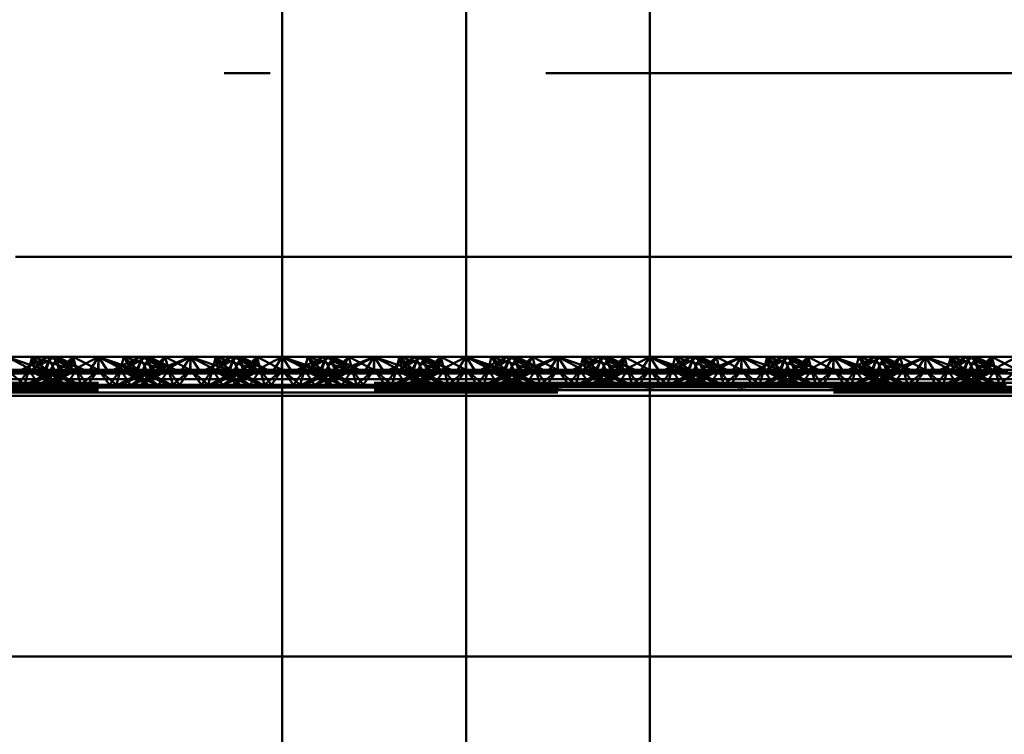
# Paper-space layout 'Layout1' of a CAD drawing. Extents: x -2 to 1033, y -36 to 596.
# Tile 224 of 256: x 371.79 to 374.47, y 482.39 to 484.33. Entities that reach past the tile are written whole.
import ezdxf

# ---------------------------------------------------------------- set-up
doc = ezdxf.new("R2010")
doc.units = 0
doc.linetypes.add('ACAD_ISO02W100', pattern=[15, 12, -3])
doc.linetypes.add('ACAD_ISO04W100', pattern=[30.5, 24, -3, 0.5, -3])
doc.layers.add('SS_ZEBRIK KOŠ', color=75, linetype='CONTINUOUS', lineweight=50)
doc.layers.add('SS_ZEBRIKY', color=24, linetype='CONTINUOUS', lineweight=50)

psp = doc.layouts.get("Layout1")

# ---------------------------------------------------------------- linework, layer by layer
at = {"layer": 'SS_ZEBRIK KOŠ', "color": 1, "linetype": 'Continuous', "ltscale": 0.25}
for p, q in [((372.5063, 546.985), (372.5063, 420.885)), ((373.5063, 420.885), (373.5063, 546.985))]:
    psp.add_line(p, q, dxfattribs=at)
at = {"layer": 'SS_ZEBRIK KOŠ', "color": 7, "linetype": 'ACAD_ISO04W100', "ltscale": 0.25}
psp.add_line((373.0063, 420.885), (373.0063, 546.985), dxfattribs=at)
at = {"layer": 'SS_ZEBRIK KOŠ', "color": 2, "linetype": 'Continuous', "ltscale": 0.25}
for p, q in [((371.9536, 483.685), (371.7801, 483.685)), ((372.1277, 483.685), (371.9536, 483.685)), ((372.3024, 483.685), (372.1277, 483.685)), ((372.4775, 483.685), (372.3024, 483.685)), ((372.5063, 483.685), (372.4775, 483.685)), ((373.5309, 483.685), (373.5064, 483.685)), ((373.706, 483.685), (373.5309, 483.685)), ((373.8806, 483.685), (373.706, 483.685)), ((374.0548, 483.685), (373.8806, 483.685)), ((374.2283, 483.685), (374.0548, 483.685)), ((374.4011, 483.685), (374.2283, 483.685)), ((374.573, 483.685), (374.4011, 483.685))]:
    psp.add_line(p, q, dxfattribs=at)
at = {"layer": 'SS_ZEBRIK KOŠ', "color": 3, "linetype": 'ACAD_ISO02W100', "ltscale": 0.25}
for p, q in [((372.6528, 483.685), (372.5063, 483.685)), ((372.8285, 483.685), (372.6528, 483.685)), ((373.0042, 483.685), (372.8285, 483.685)), ((373.1799, 483.685), (373.0042, 483.685)), ((373.3555, 483.685), (373.1799, 483.685)), ((373.5064, 483.685), (373.3555, 483.685))]:
    psp.add_line(p, q, dxfattribs=at)
at = {"layer": 'SS_ZEBRIK KOŠ', "color": 7, "linetype": 'ACAD_ISO04W100', "ltscale": 0.25, "extrusion": (5.47382e-48, 1, 6.12323e-17)}
psp.add_arc((-373.0063, 0, 484.185), 7, 340.29515, 199.70485, dxfattribs=at)
at = {"layer": 'SS_ZEBRIKY', "color": 3, "linetype": 'ACAD_ISO02W100', "ltscale": 0.25}
for p, q in [((371.7563, 483.4128), (371.833, 483.3728)), ((371.8253, 483.4128), (371.8163, 483.377)), ((371.8869, 483.4128), (371.8248, 483.377)), ((371.8248, 483.377), (371.8684, 483.4128)), ((371.8253, 483.4128), (371.833, 483.3728)), ((371.8253, 483.4128), (371.8466, 483.3762)), ((371.8253, 483.4128), (371.8634, 483.377)), ((371.8758, 483.4128), (371.8603, 483.377)), ((371.8758, 483.4128), (371.8634, 483.377)), ((371.8684, 483.4128), (371.8863, 483.377)), ((371.8758, 483.4128), (371.8724, 483.405)), ((371.8758, 483.4128), (371.9369, 483.377)), ((371.9389, 483.377), (371.8758, 483.4128)), ((371.8758, 483.4128), (371.9658, 483.377)), ((371.8813, 483.387), (371.8942, 483.4128)), ((371.8869, 483.4128), (371.901, 483.377)), ((371.8869, 483.4128), (371.9024, 483.377)), ((371.9389, 483.377), (371.8942, 483.4128)), ((371.9658, 483.377), (371.8942, 483.4128)), ((371.9374, 483.4128), (371.901, 483.377)), ((371.9374, 483.4128), (371.9463, 483.377)), ((371.9374, 483.4128), (372.0053, 483.377)), ((372.0063, 483.4128), (372.0053, 483.377)), ((372.1099, 483.377), (372.0063, 483.4128)), ((372.0063, 483.4128), (372.0063, 483.377)), ((372.1184, 483.4128), (372.0469, 483.377)), ((372.0663, 483.377), (372.0753, 483.4128)), ((372.1369, 483.4128), (372.0743, 483.377)), ((372.1184, 483.4128), (372.0743, 483.377)), ((372.0748, 483.377), (372.1369, 483.4128)), ((372.0748, 483.377), (372.1184, 483.4128)), ((372.1099, 483.377), (372.0753, 483.4128)), ((372.1869, 483.377), (372.0753, 483.4128)), ((372.1103, 483.377), (372.1258, 483.4128)), ((372.1184, 483.4128), (372.1313, 483.387)), ((372.1869, 483.377), (372.1258, 483.4128)), ((372.2158, 483.377), (372.1258, 483.4128)), ((372.1263, 483.377), (372.1442, 483.4128)), ((372.1369, 483.4128), (372.1493, 483.377)), ((372.1401, 483.4046), (372.1369, 483.4128)), ((372.1403, 483.405), (372.1369, 483.4128)), ((372.1524, 483.377), (372.1369, 483.4128)), ((372.1493, 483.377), (372.1874, 483.4128)), ((372.1661, 483.3762), (372.2563, 483.4128)), ((372.1661, 483.3762), (372.1874, 483.4128)), ((372.1796, 483.3728), (372.2563, 483.4128)), ((372.1963, 483.377), (372.1874, 483.4128)), ((372.1936, 483.3881), (372.1874, 483.4128)), ((372.2563, 483.4128), (372.2303, 483.3728)), ((372.2824, 483.3728), (372.2563, 483.4128)), ((372.2563, 483.4128), (372.333, 483.3728)), ((372.2563, 483.377), (372.2563, 483.4128)), ((372.3253, 483.4128), (372.3163, 483.377)), ((372.3869, 483.4128), (372.3248, 483.377)), ((372.3248, 483.377), (372.3684, 483.4128)), ((372.333, 483.3728), (372.3253, 483.4128)), ((372.3253, 483.4128), (372.3466, 483.3762)), ((372.3253, 483.4128), (372.3634, 483.377)), ((372.3758, 483.4128), (372.3603, 483.377)), ((372.3758, 483.4128), (372.3634, 483.377)), ((372.3684, 483.4128), (372.3863, 483.377)), ((372.3758, 483.4128), (372.4369, 483.377)), ((372.3758, 483.4128), (372.4389, 483.377)), ((372.3758, 483.4128), (372.4658, 483.377)), ((372.3813, 483.387), (372.3942, 483.4128)), ((372.3869, 483.4128), (372.401, 483.377)), ((372.3869, 483.4128), (372.4024, 483.377)), ((372.4389, 483.377), (372.3942, 483.4128)), ((372.4658, 483.377), (372.3942, 483.4128)), ((372.4374, 483.4128), (372.401, 483.377)), ((372.4374, 483.4128), (372.4463, 483.377)), ((372.4374, 483.4128), (372.5053, 483.377)), ((372.5063, 483.4128), (372.5053, 483.377)), ((372.5324, 483.3728), (372.5063, 483.4128)), ((372.5063, 483.4128), (372.583, 483.3728)), ((372.5063, 483.4128), (372.5966, 483.3762)), ((372.6099, 483.377), (372.5063, 483.4128)), ((372.5753, 483.4128), (372.5063, 483.4128)), ((372.6184, 483.4128), (372.5469, 483.377)), ((372.5663, 483.377), (372.5753, 483.4128)), ((372.6369, 483.4128), (372.5743, 483.377)), ((372.5743, 483.377), (372.6184, 483.4128)), ((372.5748, 483.377), (372.6369, 483.4128)), ((372.5748, 483.377), (372.6184, 483.4128)), ((372.5753, 483.4128), (372.5966, 483.3762)), ((372.6099, 483.377), (372.5753, 483.4128)), ((372.5753, 483.4128), (372.6134, 483.377)), ((372.6869, 483.377), (372.5753, 483.4128)), ((372.6258, 483.4128), (372.5753, 483.4128)), ((372.6103, 483.377), (372.6258, 483.4128)), ((372.6258, 483.4128), (372.6134, 483.377)), ((372.6184, 483.4128), (372.6313, 483.387)), ((372.6869, 483.377), (372.6258, 483.4128)), ((372.6258, 483.4128), (372.6889, 483.377)), ((372.7158, 483.377), (372.6258, 483.4128)), ((372.6442, 483.4128), (372.6258, 483.4128)), ((372.6263, 483.377), (372.6442, 483.4128)), ((372.6493, 483.377), (372.6369, 483.4128)), ((372.6401, 483.4046), (372.6369, 483.4128)), ((372.6524, 483.377), (372.6369, 483.4128)), ((372.6403, 483.405), (372.6369, 483.4128)), ((372.6442, 483.4128), (372.6889, 483.377)), ((372.7158, 483.377), (372.6442, 483.4128)), ((372.6874, 483.4128), (372.6442, 483.4128)), ((372.6493, 483.377), (372.6874, 483.4128)), ((372.6661, 483.3762), (372.7563, 483.4128)), ((372.6661, 483.3762), (372.6874, 483.4128)), ((372.6874, 483.4128), (372.6728, 483.3985)), ((372.6796, 483.3728), (372.7563, 483.4128)), ((372.6936, 483.3881), (372.6874, 483.4128)), ((372.6963, 483.377), (372.6874, 483.4128)), ((372.7553, 483.377), (372.6874, 483.4128)), ((372.7563, 483.4128), (372.6874, 483.4128)), ((372.7563, 483.4128), (372.7303, 483.3728)), ((372.7553, 483.377), (372.7563, 483.4128)), ((372.7824, 483.3728), (372.7563, 483.4128)), ((372.7563, 483.4128), (372.833, 483.3728)), ((372.7563, 483.4128), (372.8226, 483.3899)), ((372.8253, 483.4128), (372.7563, 483.4128)), ((372.7563, 483.377), (372.7563, 483.4128)), ((372.8684, 483.4128), (372.7969, 483.377)), ((372.8253, 483.4128), (372.8163, 483.377)), ((372.8869, 483.4128), (372.8243, 483.377)), ((372.8243, 483.377), (372.8684, 483.4128)), ((372.8869, 483.4128), (372.8248, 483.377)), ((372.8248, 483.377), (372.8684, 483.4128)), ((372.8253, 483.4128), (372.833, 483.3728)), ((372.8253, 483.4128), (372.8466, 483.3762)), ((372.8253, 483.4128), (372.8393, 483.3983)), ((372.8253, 483.4128), (372.8634, 483.377)), ((372.8253, 483.4128), (372.8516, 483.4044)), ((372.8684, 483.4128), (372.8253, 483.4128)), ((372.8758, 483.4128), (372.8603, 483.377)), ((372.8758, 483.4128), (372.8634, 483.377)), ((372.8684, 483.4128), (372.8863, 483.377)), ((372.8869, 483.4128), (372.8684, 483.4128)), ((372.8758, 483.4128), (372.8724, 483.405)), ((372.8758, 483.4128), (372.9369, 483.377)), ((372.8758, 483.4128), (372.9389, 483.377)), ((372.8758, 483.4128), (372.9658, 483.377)), ((372.8813, 483.387), (372.8942, 483.4128)), ((372.8993, 483.377), (372.8869, 483.4128)), ((372.8869, 483.4128), (372.901, 483.377)), ((372.8869, 483.4128), (372.9024, 483.377)), ((372.9374, 483.4128), (372.8869, 483.4128)), ((372.9389, 483.377), (372.8942, 483.4128)), ((372.9658, 483.377), (372.8942, 483.4128)), ((372.8993, 483.377), (372.9374, 483.4128)), ((372.9374, 483.4128), (372.901, 483.377)), ((372.9161, 483.3762), (372.9374, 483.4128)), ((372.9296, 483.3728), (373.0063, 483.4128)), ((372.9296, 483.3728), (372.9374, 483.4128)), ((372.9374, 483.4128), (372.9463, 483.377)), ((372.9374, 483.4128), (373.0053, 483.377)), ((373.0063, 483.4128), (372.9374, 483.4128)), ((372.9803, 483.3728), (373.0063, 483.4128)), ((373.0063, 483.4128), (373.0053, 483.377)), ((373.0324, 483.3728), (373.0063, 483.4128)), ((373.0063, 483.4128), (373.083, 483.3728)), ((373.0063, 483.4128), (373.0966, 483.3762)), ((373.1099, 483.377), (373.0063, 483.4128)), ((373.0753, 483.4128), (373.0063, 483.4128)), ((373.0063, 483.4128), (373.0063, 483.377)), ((373.1184, 483.4128), (373.0469, 483.377)), ((373.0663, 483.377), (373.0753, 483.4128)), ((373.1369, 483.4128), (373.0743, 483.377)), ((373.0743, 483.377), (373.1184, 483.4128)), ((373.0748, 483.377), (373.1369, 483.4128)), ((373.0748, 483.377), (373.1184, 483.4128)), ((373.0753, 483.4128), (373.0966, 483.3762)), ((373.1099, 483.377), (373.0753, 483.4128)), ((373.0753, 483.4128), (373.1134, 483.377)), ((373.0753, 483.4128), (373.1869, 483.377)), ((373.1258, 483.4128), (373.0753, 483.4128)), ((373.1103, 483.377), (373.1258, 483.4128)), ((373.1258, 483.4128), (373.1134, 483.377)), ((373.1184, 483.4128), (373.1313, 483.387)), ((373.1869, 483.377), (373.1258, 483.4128)), ((373.1258, 483.4128), (373.1889, 483.377)), ((373.2158, 483.377), (373.1258, 483.4128)), ((373.1442, 483.4128), (373.1258, 483.4128)), ((373.1263, 483.377), (373.1442, 483.4128)), ((373.1493, 483.377), (373.1369, 483.4128)), ((373.1401, 483.4046), (373.1369, 483.4128)), ((373.1403, 483.405), (373.1369, 483.4128)), ((373.1524, 483.377), (373.1369, 483.4128)), ((373.1442, 483.4128), (373.1889, 483.377)), ((373.2158, 483.377), (373.1442, 483.4128)), ((373.1874, 483.4128), (373.1442, 483.4128)), ((373.1493, 483.377), (373.1874, 483.4128)), ((373.1661, 483.3762), (373.2563, 483.4128)), ((373.1661, 483.3762), (373.1874, 483.4128)), ((373.1874, 483.4128), (373.1728, 483.3985)), ((373.1796, 483.3728), (373.2563, 483.4128)), ((373.1963, 483.377), (373.1874, 483.4128)), ((373.1936, 483.3881), (373.1874, 483.4128)), ((373.2553, 483.377), (373.1874, 483.4128)), ((373.2563, 483.4128), (373.1874, 483.4128)), ((373.2563, 483.4128), (373.2303, 483.3728)), ((373.2553, 483.377), (373.2563, 483.4128)), ((373.2824, 483.3728), (373.2563, 483.4128)), ((373.2563, 483.4128), (373.333, 483.3728)), ((373.2563, 483.4128), (373.3226, 483.3899)), ((373.3253, 483.4128), (373.2563, 483.4128)), ((373.2563, 483.4128), (373.2563, 483.377)), ((373.3684, 483.4128), (373.2969, 483.377)), ((373.3253, 483.4128), (373.3163, 483.377)), ((373.3869, 483.4128), (373.3243, 483.377)), ((373.3243, 483.377), (373.3684, 483.4128)), ((373.3869, 483.4128), (373.3248, 483.377)), ((373.3248, 483.377), (373.3684, 483.4128)), ((373.3253, 483.4128), (373.333, 483.3728)), ((373.3253, 483.4128), (373.3466, 483.3762)), ((373.3253, 483.4128), (373.3393, 483.3983)), ((373.3253, 483.4128), (373.3634, 483.377)), ((373.3253, 483.4128), (373.3516, 483.4044)), ((373.3684, 483.4128), (373.3253, 483.4128)), ((373.3758, 483.4128), (373.3603, 483.377)), ((373.3758, 483.4128), (373.3634, 483.377)), ((373.3684, 483.4128), (373.3863, 483.377)), ((373.3869, 483.4128), (373.3684, 483.4128)), ((373.3758, 483.4128), (373.3724, 483.405)), ((373.3758, 483.4128), (373.4369, 483.377)), ((373.3758, 483.4128), (373.4389, 483.377)), ((373.3758, 483.4128), (373.4658, 483.377)), ((373.3813, 483.387), (373.3942, 483.4128)), ((373.3993, 483.377), (373.3869, 483.4128)), ((373.3869, 483.4128), (373.401, 483.377)), ((373.3869, 483.4128), (373.4024, 483.377)), ((373.4374, 483.4128), (373.3869, 483.4128)), ((373.4389, 483.377), (373.3942, 483.4128)), ((373.4658, 483.377), (373.3942, 483.4128)), ((373.3993, 483.377), (373.4374, 483.4128)), ((373.4374, 483.4128), (373.401, 483.377)), ((373.4161, 483.3762), (373.4374, 483.4128)), ((373.4296, 483.3728), (373.5063, 483.4128)), ((373.4296, 483.3728), (373.4374, 483.4128)), ((373.4374, 483.4128), (373.4463, 483.377)), ((373.4374, 483.4128), (373.5053, 483.377)), ((373.5063, 483.4128), (373.4374, 483.4128)), ((373.5063, 483.4128), (373.4803, 483.3728)), ((373.5063, 483.4128), (373.5053, 483.377)), ((373.5063, 483.4128), (373.6099, 483.377)), ((373.6184, 483.4128), (373.5469, 483.377)), ((373.5663, 483.377), (373.5753, 483.4128)), ((373.5743, 483.377), (373.6369, 483.4128)), ((373.5743, 483.377), (373.6184, 483.4128)), ((373.5748, 483.377), (373.6369, 483.4128)), ((373.5748, 483.377), (373.6184, 483.4128)), ((373.6099, 483.377), (373.5753, 483.4128)), ((373.6869, 483.377), (373.5753, 483.4128)), ((373.6103, 483.377), (373.6258, 483.4128)), ((373.6184, 483.4128), (373.6313, 483.387)), ((373.6869, 483.377), (373.6258, 483.4128)), ((373.7158, 483.377), (373.6258, 483.4128)), ((373.6263, 483.377), (373.6442, 483.4128)), ((373.6493, 483.377), (373.6369, 483.4128)), ((373.6401, 483.4046), (373.6369, 483.4128)), ((373.6524, 483.377), (373.6369, 483.4128)), ((373.6369, 483.4128), (373.6403, 483.405)), ((373.6493, 483.377), (373.6874, 483.4128)), ((373.6661, 483.3762), (373.7563, 483.4128)), ((373.6661, 483.3762), (373.6874, 483.4128)), ((373.6796, 483.3728), (373.7563, 483.4128)), ((373.6936, 483.3881), (373.6874, 483.4128)), ((373.6963, 483.377), (373.6874, 483.4128)), ((373.7563, 483.4128), (373.7303, 483.3728)), ((373.7563, 483.4128), (373.7824, 483.3728)), ((373.7563, 483.4128), (373.833, 483.3728)), ((373.7563, 483.4128), (373.7563, 483.377)), ((373.8253, 483.4128), (373.8163, 483.377)), ((373.8869, 483.4128), (373.8248, 483.377)), ((373.8248, 483.377), (373.8684, 483.4128)), ((373.8253, 483.4128), (373.833, 483.3728)), ((373.8253, 483.4128), (373.8466, 483.3762)), ((373.8253, 483.4128), (373.8634, 483.377)), ((373.8758, 483.4128), (373.8603, 483.377)), ((373.8758, 483.4128), (373.8634, 483.377)), ((373.8684, 483.4128), (373.8863, 483.377)), ((373.8758, 483.4128), (373.8724, 483.405)), ((373.8758, 483.4128), (373.9369, 483.377)), ((373.8758, 483.4128), (373.9389, 483.377)), ((373.8758, 483.4128), (373.9658, 483.377)), ((373.8813, 483.387), (373.8942, 483.4128)), ((373.8869, 483.4128), (373.901, 483.377)), ((373.8869, 483.4128), (373.9024, 483.377)), ((373.9389, 483.377), (373.8942, 483.4128)), ((373.9658, 483.377), (373.8942, 483.4128)), ((373.9374, 483.4128), (373.901, 483.377)), ((373.9374, 483.4128), (373.9463, 483.377)), ((373.9374, 483.4128), (374.0053, 483.377)), ((374.0063, 483.4128), (374.0053, 483.377)), ((374.0063, 483.4128), (374.1099, 483.377)), ((374.0063, 483.4128), (374.0063, 483.377)), ((374.1184, 483.4128), (374.0469, 483.377)), ((374.0663, 483.377), (374.0753, 483.4128)), ((374.0743, 483.377), (374.1369, 483.4128)), ((374.0743, 483.377), (374.1184, 483.4128)), ((374.0748, 483.377), (374.1369, 483.4128)), ((374.0748, 483.377), (374.1184, 483.4128)), ((374.1099, 483.377), (374.0753, 483.4128)), ((374.1869, 483.377), (374.0753, 483.4128)), ((374.1103, 483.377), (374.1258, 483.4128)), ((374.1184, 483.4128), (374.1313, 483.387)), ((374.1869, 483.377), (374.1258, 483.4128)), ((374.2158, 483.377), (374.1258, 483.4128)), ((374.1263, 483.377), (374.1442, 483.4128)), ((374.1493, 483.377), (374.1369, 483.4128)), ((374.1401, 483.4046), (374.1369, 483.4128)), ((374.1524, 483.377), (374.1369, 483.4128)), ((374.1369, 483.4128), (374.1403, 483.405)), ((374.1493, 483.377), (374.1874, 483.4128)), ((374.1661, 483.3762), (374.2563, 483.4128)), ((374.1661, 483.3762), (374.1874, 483.4128)), ((374.1796, 483.3728), (374.2563, 483.4128)), ((374.1963, 483.377), (374.1874, 483.4128)), ((374.1936, 483.3881), (374.1874, 483.4128)), ((374.2563, 483.4128), (374.2303, 483.3728)), ((374.2563, 483.4128), (374.2824, 483.3728)), ((374.2563, 483.4128), (374.333, 483.3728)), ((374.2563, 483.4128), (374.2563, 483.377)), ((374.3253, 483.4128), (374.3163, 483.377)), ((374.3869, 483.4128), (374.3248, 483.377)), ((374.3248, 483.377), (374.3684, 483.4128)), ((374.3253, 483.4128), (374.333, 483.3728)), ((374.3253, 483.4128), (374.3466, 483.3762)), ((374.3253, 483.4128), (374.3634, 483.377)), ((374.3758, 483.4128), (374.3603, 483.377)), ((374.3758, 483.4128), (374.3634, 483.377)), ((374.3684, 483.4128), (374.3863, 483.377)), ((374.3758, 483.4128), (374.3724, 483.405)), ((374.3758, 483.4128), (374.4369, 483.377)), ((374.3758, 483.4128), (374.4389, 483.377)), ((374.3758, 483.4128), (374.4658, 483.377)), ((374.3813, 483.387), (374.3942, 483.4128)), ((374.3869, 483.4128), (374.401, 483.377)), ((374.3869, 483.4128), (374.4024, 483.377)), ((374.4389, 483.377), (374.3942, 483.4128)), ((374.4658, 483.377), (374.3942, 483.4128)), ((374.4374, 483.4128), (374.401, 483.377)), ((374.4374, 483.4128), (374.4463, 483.377)), ((374.4374, 483.4128), (374.5053, 483.377)), ((371.8191, 483.3881), (371.8163, 483.377)), ((371.8226, 483.3899), (371.8599, 483.377)), ((371.8393, 483.3983), (371.8599, 483.377)), ((371.8516, 483.4044), (371.9369, 483.377)), ((371.8724, 483.405), (371.8603, 483.377)), ((371.8763, 483.377), (371.8813, 483.387)), ((372.1313, 483.387), (372.1363, 483.377)), ((372.151, 483.377), (372.1401, 483.4046)), ((372.1524, 483.377), (372.1403, 483.405)), ((372.151, 483.377), (372.1728, 483.3985)), ((372.1963, 483.377), (372.1936, 483.3881)), ((372.3191, 483.3881), (372.3163, 483.377)), ((372.3226, 483.3899), (372.3599, 483.377)), ((372.3393, 483.3983), (372.3599, 483.377)), ((372.3516, 483.4044), (372.3767, 483.3963)), ((372.3724, 483.405), (372.3603, 483.377)), ((372.3763, 483.377), (372.3813, 483.387)), ((372.3767, 483.3963), (372.4369, 483.377)), ((372.6313, 483.387), (372.6363, 483.377)), ((372.651, 483.377), (372.6401, 483.4046)), ((372.6524, 483.377), (372.6403, 483.405)), ((372.6728, 483.3985), (372.651, 483.377)), ((372.6963, 483.377), (372.6936, 483.3881)), ((372.8191, 483.3881), (372.8163, 483.377)), ((372.8226, 483.3899), (372.8599, 483.377)), ((372.8393, 483.3983), (372.8599, 483.377)), ((372.8516, 483.4044), (372.9369, 483.377)), ((372.8724, 483.405), (372.8603, 483.377)), ((372.8763, 483.377), (372.8813, 483.387)), ((373.1313, 483.387), (373.1363, 483.377)), ((373.151, 483.377), (373.1401, 483.4046)), ((373.1524, 483.377), (373.1403, 483.405)), ((373.1728, 483.3985), (373.151, 483.377)), ((373.1963, 483.377), (373.1936, 483.3881)), ((373.3191, 483.3881), (373.3163, 483.377)), ((373.3226, 483.3899), (373.3599, 483.377)), ((373.3393, 483.3983), (373.3599, 483.377)), ((373.3516, 483.4044), (373.4369, 483.377)), ((373.3724, 483.405), (373.3603, 483.377)), ((373.3763, 483.377), (373.3813, 483.387)), ((373.6313, 483.387), (373.6363, 483.377)), ((373.651, 483.377), (373.6401, 483.4046)), ((373.6403, 483.405), (373.6524, 483.377)), ((373.6728, 483.3985), (373.651, 483.377)), ((373.6963, 483.377), (373.6936, 483.3881)), ((373.8191, 483.3881), (373.8163, 483.377)), ((373.8226, 483.3899), (373.8599, 483.377)), ((373.8393, 483.3983), (373.8599, 483.377)), ((373.8516, 483.4044), (373.9369, 483.377)), ((373.8724, 483.405), (373.8603, 483.377)), ((373.8763, 483.377), (373.8813, 483.387)), ((374.1313, 483.387), (374.1363, 483.377)), ((374.151, 483.377), (374.1401, 483.4046)), ((374.1403, 483.405), (374.1524, 483.377)), ((374.151, 483.377), (374.1728, 483.3985)), ((374.1963, 483.377), (374.1936, 483.3881)), ((374.3191, 483.3881), (374.3163, 483.377)), ((374.3226, 483.3899), (374.3599, 483.377)), ((374.3393, 483.3983), (374.3599, 483.377)), ((374.3516, 483.4044), (374.4369, 483.377)), ((374.3724, 483.405), (374.3603, 483.377)), ((374.3763, 483.377), (374.3813, 483.387)), ((371.7563, 483.377), (371.8048, 483.337)), ((371.7563, 483.3675), (371.833, 483.3728)), ((371.7863, 483.337), (371.8163, 483.377)), ((371.8163, 483.377), (371.8048, 483.337)), ((371.8083, 483.337), (371.9024, 483.377)), ((371.8863, 483.377), (371.8083, 483.337)), ((371.8163, 483.377), (371.8344, 483.3504)), ((371.8163, 483.377), (371.8903, 483.337)), ((371.8163, 483.377), (371.8559, 483.3614)), ((371.9024, 483.377), (371.8183, 483.337)), ((371.8863, 483.377), (371.8183, 483.337)), ((371.833, 483.3728), (371.8466, 483.3762)), ((371.8448, 483.337), (371.9463, 483.377)), ((371.8448, 483.337), (371.9024, 483.377)), ((371.8634, 483.377), (371.8466, 483.3762)), ((371.8559, 483.3614), (371.9179, 483.337)), ((371.8603, 483.377), (371.8903, 483.337)), ((371.8603, 483.377), (371.8713, 483.3693)), ((371.8603, 483.377), (371.9444, 483.337)), ((371.8745, 483.371), (371.8603, 483.377)), ((371.8713, 483.3693), (371.9179, 483.337)), ((371.9463, 483.377), (371.8724, 483.337)), ((371.9024, 483.377), (371.8724, 483.337)), ((371.9543, 483.337), (371.8745, 483.371)), ((371.8763, 483.377), (371.9444, 483.337)), ((371.8813, 483.3745), (371.8763, 483.377)), ((371.9543, 483.337), (371.8813, 483.3745)), ((371.9024, 483.377), (371.8993, 483.377)), ((371.9463, 483.377), (371.9024, 483.377)), ((371.9161, 483.3762), (372.0966, 483.3762)), ((371.9463, 483.377), (371.9192, 483.337)), ((371.9463, 483.377), (371.9579, 483.337)), ((371.9463, 483.377), (371.9764, 483.337)), ((372.0063, 483.377), (371.9463, 483.377)), ((372.0063, 483.377), (371.9579, 483.337)), ((371.9764, 483.337), (372.0063, 483.377)), ((372.0363, 483.337), (372.0063, 483.377)), ((372.0548, 483.337), (372.0063, 483.377)), ((372.0663, 483.377), (372.0063, 483.377)), ((372.0363, 483.337), (372.0663, 483.377)), ((372.0548, 483.337), (372.0663, 483.377)), ((372.1313, 483.3745), (372.0583, 483.337)), ((372.0583, 483.337), (372.1382, 483.371)), ((372.0663, 483.377), (372.0935, 483.337)), ((372.1403, 483.337), (372.0663, 483.377)), ((372.0663, 483.377), (372.1679, 483.337)), ((372.1103, 483.377), (372.0663, 483.377)), ((372.0683, 483.337), (372.1524, 483.377)), ((372.0683, 483.337), (372.1363, 483.377)), ((372.0948, 483.337), (372.1413, 483.3693)), ((372.0948, 483.337), (372.1568, 483.3614)), ((372.1403, 483.337), (372.1103, 483.377)), ((372.1103, 483.377), (372.1679, 483.337)), ((372.1944, 483.337), (372.1103, 483.377)), ((372.1103, 483.377), (372.2043, 483.337)), ((372.1134, 483.377), (372.1103, 483.377)), ((372.1224, 483.337), (372.1963, 483.377)), ((372.1224, 483.337), (372.1524, 483.377)), ((372.1944, 483.337), (372.1263, 483.377)), ((372.2043, 483.337), (372.1263, 483.377)), ((372.1363, 483.377), (372.1313, 483.3745)), ((372.1382, 483.371), (372.1524, 483.377)), ((372.1413, 483.3693), (372.1524, 483.377)), ((372.1493, 483.377), (372.1661, 483.3762)), ((372.1568, 483.3614), (372.1963, 483.377)), ((372.1661, 483.3762), (372.1796, 483.3728)), ((372.1692, 483.337), (372.1963, 483.377)), ((372.1796, 483.3728), (372.2563, 483.3675)), ((372.2079, 483.337), (372.1963, 483.377)), ((372.1963, 483.377), (372.2264, 483.337)), ((372.2079, 483.337), (372.2563, 483.377)), ((372.2264, 483.337), (372.2563, 483.377)), ((372.2303, 483.3728), (372.2563, 483.3675)), ((372.2563, 483.377), (372.2863, 483.337)), ((372.2563, 483.377), (372.3048, 483.337)), ((372.2563, 483.3675), (372.333, 483.3728)), ((372.2563, 483.3675), (372.2824, 483.3728)), ((372.2863, 483.337), (372.3163, 483.377)), ((372.3048, 483.337), (372.3163, 483.377)), ((372.3083, 483.337), (372.4024, 483.377)), ((372.3863, 483.377), (372.3083, 483.337)), ((372.3163, 483.377), (372.3344, 483.3504)), ((372.3163, 483.377), (372.3903, 483.337)), ((372.3163, 483.377), (372.3559, 483.3614)), ((372.4024, 483.377), (372.3183, 483.337)), ((372.3863, 483.377), (372.3183, 483.337)), ((372.333, 483.3728), (372.3466, 483.3762)), ((372.3448, 483.337), (372.4463, 483.377)), ((372.3448, 483.337), (372.4024, 483.377)), ((372.3634, 483.377), (372.3466, 483.3762)), ((372.3559, 483.3614), (372.4179, 483.337)), ((372.3603, 483.377), (372.3903, 483.337)), ((372.3603, 483.377), (372.3713, 483.3693)), ((372.3603, 483.377), (372.4444, 483.337)), ((372.3745, 483.371), (372.3603, 483.377)), ((372.3713, 483.3693), (372.4179, 483.337)), ((372.4463, 483.377), (372.3724, 483.337)), ((372.4024, 483.377), (372.3724, 483.337)), ((372.4543, 483.337), (372.3745, 483.371)), ((372.3763, 483.377), (372.4444, 483.337)), ((372.3813, 483.3745), (372.3763, 483.377)), ((372.4543, 483.337), (372.3813, 483.3745)), ((372.4024, 483.377), (372.3993, 483.377)), ((372.4463, 483.377), (372.4024, 483.377)), ((372.4161, 483.3762), (373.5966, 483.3762)), ((372.4192, 483.337), (372.4463, 483.377)), ((372.4463, 483.377), (372.4579, 483.337)), ((372.4764, 483.337), (372.4463, 483.377)), ((372.5063, 483.377), (372.4463, 483.377)), ((372.4579, 483.337), (372.5063, 483.377)), ((372.4764, 483.337), (372.5063, 483.377)), ((372.5363, 483.337), (372.5063, 483.377)), ((372.5548, 483.337), (372.5063, 483.377)), ((372.5663, 483.377), (372.5063, 483.377)), ((372.5063, 483.3728), (372.5324, 483.3728)), ((372.5063, 483.3675), (372.583, 483.3728)), ((372.5063, 483.3675), (372.5324, 483.3728)), ((373.5063, 483.3675), (372.5063, 483.3675)), ((372.5063, 483.3519), (373.5063, 483.3519)), ((372.5324, 483.3728), (372.583, 483.3728)), ((372.5363, 483.337), (372.5663, 483.377)), ((372.5548, 483.337), (372.5663, 483.377)), ((372.5583, 483.337), (372.6524, 483.377)), ((372.6313, 483.3745), (372.5583, 483.337)), ((372.5663, 483.377), (372.5935, 483.337)), ((372.6403, 483.337), (372.5663, 483.377)), ((372.5663, 483.377), (372.6679, 483.337)), ((372.6103, 483.377), (372.5663, 483.377)), ((372.5683, 483.337), (372.6524, 483.377)), ((372.5683, 483.337), (372.6363, 483.377)), ((372.583, 483.3728), (372.5966, 483.3762)), ((372.583, 483.3728), (372.9296, 483.3728)), ((372.5948, 483.337), (372.6413, 483.3693)), ((372.5948, 483.337), (372.6568, 483.3614)), ((372.5966, 483.3762), (372.6134, 483.377)), ((372.6403, 483.337), (372.6103, 483.377)), ((372.6103, 483.377), (372.6679, 483.337)), ((372.6944, 483.337), (372.6103, 483.377)), ((372.6103, 483.377), (372.7043, 483.337)), ((372.6134, 483.377), (372.6103, 483.377)), ((372.8993, 483.377), (372.6134, 483.377)), ((372.6224, 483.337), (372.6963, 483.377)), ((372.6224, 483.337), (372.6524, 483.377)), ((372.6944, 483.337), (372.6263, 483.377)), ((372.7043, 483.337), (372.6263, 483.377)), ((372.6363, 483.377), (372.6313, 483.3745)), ((372.6413, 483.3693), (372.6524, 483.377)), ((372.6661, 483.3762), (372.6493, 483.377)), ((372.6568, 483.3614), (372.6963, 483.377)), ((372.6796, 483.3728), (372.6661, 483.3762)), ((372.6692, 483.337), (372.6963, 483.377)), ((372.7563, 483.3675), (372.6796, 483.3728)), ((372.7079, 483.337), (372.6963, 483.377)), ((372.6963, 483.377), (372.7264, 483.337)), ((372.7079, 483.337), (372.7563, 483.377)), ((372.7563, 483.377), (372.7264, 483.337)), ((372.7303, 483.3728), (372.7563, 483.3675)), ((372.7563, 483.377), (372.7863, 483.337)), ((372.7563, 483.377), (372.8048, 483.337)), ((372.7563, 483.3675), (372.833, 483.3728)), ((372.7563, 483.3675), (372.7824, 483.3728)), ((372.7863, 483.337), (372.8163, 483.377)), ((372.8163, 483.377), (372.8048, 483.337)), ((372.8083, 483.337), (372.9024, 483.377)), ((372.8863, 483.377), (372.8083, 483.337)), ((372.8163, 483.377), (372.8344, 483.3504)), ((372.8163, 483.377), (372.8903, 483.337)), ((372.8163, 483.377), (372.8559, 483.3614)), ((372.9024, 483.377), (372.8183, 483.337)), ((372.8863, 483.377), (372.8183, 483.337)), ((372.833, 483.3728), (372.8466, 483.3762)), ((372.8448, 483.337), (372.9463, 483.377)), ((372.8448, 483.337), (372.9024, 483.377)), ((372.8634, 483.377), (372.8466, 483.3762)), ((372.8559, 483.3614), (372.9179, 483.337)), ((372.8603, 483.377), (372.8903, 483.337)), ((372.8603, 483.377), (372.8713, 483.3693)), ((372.8603, 483.377), (372.9444, 483.337)), ((372.8745, 483.371), (372.8603, 483.377)), ((372.8713, 483.3693), (372.9179, 483.337)), ((372.9463, 483.377), (372.8724, 483.337)), ((372.9024, 483.377), (372.8724, 483.337)), ((372.9543, 483.337), (372.8745, 483.371)), ((372.8763, 483.377), (372.9444, 483.337)), ((372.8813, 483.3745), (372.8763, 483.377)), ((372.9543, 483.337), (372.8813, 483.3745)), ((372.9161, 483.3762), (372.8993, 483.377)), ((372.9024, 483.377), (372.8993, 483.377)), ((372.9463, 483.377), (372.9024, 483.377)), ((372.9161, 483.3762), (372.9296, 483.3728)), ((372.9463, 483.377), (372.9192, 483.337)), ((372.9296, 483.3728), (373.0063, 483.3675)), ((372.9296, 483.3728), (372.9803, 483.3728)), ((372.9463, 483.377), (372.9579, 483.337)), ((372.9463, 483.377), (372.9764, 483.337)), ((373.0063, 483.377), (372.9463, 483.377)), ((373.0063, 483.377), (372.9579, 483.337)), ((372.9764, 483.337), (373.0063, 483.377)), ((373.0063, 483.3675), (372.9803, 483.3728)), ((372.9803, 483.3728), (373.0324, 483.3728)), ((373.0363, 483.337), (373.0063, 483.377)), ((373.0548, 483.337), (373.0063, 483.377)), ((373.0663, 483.377), (373.0063, 483.377)), ((373.0063, 483.3675), (373.083, 483.3728)), ((373.0063, 483.3675), (373.0324, 483.3728)), ((373.0324, 483.3728), (373.083, 483.3728)), ((373.0363, 483.337), (373.0663, 483.377)), ((373.0548, 483.337), (373.0663, 483.377)), ((373.0583, 483.337), (373.1524, 483.377)), ((373.1313, 483.3745), (373.0583, 483.337)), ((373.0663, 483.377), (373.0935, 483.337)), ((373.1403, 483.337), (373.0663, 483.377)), ((373.0663, 483.377), (373.1679, 483.337)), ((373.1103, 483.377), (373.0663, 483.377)), ((373.0683, 483.337), (373.1524, 483.377)), ((373.0683, 483.337), (373.1363, 483.377)), ((373.083, 483.3728), (373.0966, 483.3762)), ((373.083, 483.3728), (373.4296, 483.3728)), ((373.0948, 483.337), (373.1413, 483.3693)), ((373.0948, 483.337), (373.1568, 483.3614)), ((373.0966, 483.3762), (373.1134, 483.377)), ((373.1403, 483.337), (373.1103, 483.377)), ((373.1103, 483.377), (373.1679, 483.337)), ((373.1944, 483.337), (373.1103, 483.377)), ((373.1103, 483.377), (373.2043, 483.337)), ((373.1134, 483.377), (373.1103, 483.377)), ((373.3993, 483.377), (373.1134, 483.377)), ((373.1224, 483.337), (373.1963, 483.377)), ((373.1224, 483.337), (373.1524, 483.377)), ((373.1944, 483.337), (373.1263, 483.377)), ((373.2043, 483.337), (373.1263, 483.377)), ((373.1363, 483.377), (373.1313, 483.3745)), ((373.1413, 483.3693), (373.1524, 483.377)), ((373.1493, 483.377), (373.1661, 483.3762)), ((373.1568, 483.3614), (373.1963, 483.377)), ((373.1661, 483.3762), (373.1796, 483.3728)), ((373.1692, 483.337), (373.1963, 483.377)), ((373.1796, 483.3728), (373.2563, 483.3675)), ((373.2079, 483.337), (373.1963, 483.377)), ((373.1963, 483.377), (373.2264, 483.337)), ((373.2079, 483.337), (373.2563, 483.377)), ((373.2563, 483.377), (373.2264, 483.337)), ((373.2303, 483.3728), (373.2563, 483.3675)), ((373.2563, 483.377), (373.2863, 483.337)), ((373.2563, 483.377), (373.3048, 483.337)), ((373.2563, 483.3675), (373.333, 483.3728)), ((373.2563, 483.3675), (373.2824, 483.3728)), ((373.2863, 483.337), (373.3163, 483.377)), ((373.3163, 483.377), (373.3048, 483.337)), ((373.3083, 483.337), (373.4024, 483.377)), ((373.3863, 483.377), (373.3083, 483.337)), ((373.3163, 483.377), (373.3344, 483.3504)), ((373.3163, 483.377), (373.3903, 483.337)), ((373.3163, 483.377), (373.3559, 483.3614)), ((373.4024, 483.377), (373.3183, 483.337)), ((373.3863, 483.377), (373.3183, 483.337)), ((373.333, 483.3728), (373.3466, 483.3762)), ((373.3448, 483.337), (373.4463, 483.377)), ((373.3448, 483.337), (373.4024, 483.377)), ((373.3634, 483.377), (373.3466, 483.3762)), ((373.3559, 483.3614), (373.4179, 483.337)), ((373.3603, 483.377), (373.3903, 483.337)), ((373.3603, 483.377), (373.3713, 483.3693)), ((373.3603, 483.377), (373.4444, 483.337)), ((373.3745, 483.371), (373.3603, 483.377)), ((373.3713, 483.3693), (373.4179, 483.337)), ((373.4463, 483.377), (373.3724, 483.337)), ((373.4024, 483.377), (373.3724, 483.337)), ((373.4543, 483.337), (373.3745, 483.371)), ((373.3763, 483.377), (373.4444, 483.337)), ((373.3813, 483.3745), (373.3763, 483.377)), ((373.4543, 483.337), (373.3813, 483.3745)), ((373.4161, 483.3762), (373.3993, 483.377)), ((373.4024, 483.377), (373.3993, 483.377)), ((373.4463, 483.377), (373.4024, 483.377)), ((373.4161, 483.3762), (373.4296, 483.3728)), ((373.4192, 483.337), (373.4463, 483.377)), ((373.4296, 483.3728), (373.5063, 483.3675)), ((373.4296, 483.3728), (373.4803, 483.3728)), ((373.4463, 483.377), (373.4579, 483.337)), ((373.4463, 483.377), (373.4764, 483.337)), ((373.5063, 483.377), (373.4463, 483.377)), ((373.5063, 483.377), (373.4579, 483.337)), ((373.4764, 483.337), (373.5063, 483.377)), ((373.4803, 483.3728), (373.5063, 483.3675)), ((373.4803, 483.3728), (373.5063, 483.3728)), ((373.5363, 483.337), (373.5063, 483.377)), ((373.5548, 483.337), (373.5063, 483.377)), ((373.5663, 483.377), (373.5063, 483.377)), ((373.5363, 483.337), (373.5663, 483.377)), ((373.5548, 483.337), (373.5663, 483.377)), ((373.6524, 483.377), (373.5583, 483.337)), ((373.6313, 483.3745), (373.5583, 483.337)), ((373.5663, 483.377), (373.5935, 483.337)), ((373.6403, 483.337), (373.5663, 483.377)), ((373.5663, 483.377), (373.6679, 483.337)), ((373.6103, 483.377), (373.5663, 483.377)), ((373.5683, 483.337), (373.6524, 483.377)), ((373.5683, 483.337), (373.6363, 483.377)), ((373.5948, 483.337), (373.6413, 483.3693)), ((373.5948, 483.337), (373.6568, 483.3614)), ((373.6403, 483.337), (373.6103, 483.377)), ((373.6103, 483.377), (373.6679, 483.337)), ((373.6944, 483.337), (373.6103, 483.377)), ((373.6103, 483.377), (373.7043, 483.337)), ((373.6134, 483.377), (373.6103, 483.377)), ((373.6224, 483.337), (373.6963, 483.377)), ((373.6224, 483.337), (373.6524, 483.377)), ((373.6944, 483.337), (373.6263, 483.377)), ((373.7043, 483.337), (373.6263, 483.377)), ((373.6363, 483.377), (373.6313, 483.3745)), ((373.6413, 483.3693), (373.6524, 483.377)), ((373.6493, 483.377), (373.6661, 483.3762)), ((373.6568, 483.3614), (373.6963, 483.377)), ((373.6661, 483.3762), (373.6796, 483.3728)), ((373.6692, 483.337), (373.6963, 483.377)), ((373.6796, 483.3728), (373.7563, 483.3675)), ((373.7079, 483.337), (373.6963, 483.377)), ((373.6963, 483.377), (373.7264, 483.337)), ((373.7079, 483.337), (373.7563, 483.377)), ((373.7563, 483.377), (373.7264, 483.337)), ((373.7303, 483.3728), (373.7563, 483.3675)), ((373.7563, 483.377), (373.7863, 483.337)), ((373.7563, 483.377), (373.8048, 483.337)), ((373.7563, 483.3675), (373.833, 483.3728)), ((373.7824, 483.3728), (373.7563, 483.3675)), ((373.8163, 483.377), (373.7863, 483.337)), ((373.8163, 483.377), (373.8048, 483.337)), ((373.8083, 483.337), (373.9024, 483.377)), ((373.8863, 483.377), (373.8083, 483.337)), ((373.8163, 483.377), (373.8344, 483.3504)), ((373.8163, 483.377), (373.8903, 483.337)), ((373.8163, 483.377), (373.8559, 483.3614)), ((373.9024, 483.377), (373.8183, 483.337)), ((373.8863, 483.377), (373.8183, 483.337)), ((373.833, 483.3728), (373.8466, 483.3762)), ((373.8448, 483.337), (373.9463, 483.377)), ((373.8448, 483.337), (373.9024, 483.377)), ((373.8634, 483.377), (373.8466, 483.3762)), ((373.8559, 483.3614), (373.9179, 483.337)), ((373.8603, 483.377), (373.8903, 483.337)), ((373.8603, 483.377), (373.8713, 483.3693)), ((373.8603, 483.377), (373.9444, 483.337)), ((373.8745, 483.371), (373.8603, 483.377)), ((373.8713, 483.3693), (373.9179, 483.337)), ((373.9463, 483.377), (373.8724, 483.337)), ((373.9024, 483.377), (373.8724, 483.337)), ((373.9543, 483.337), (373.8745, 483.371)), ((373.8763, 483.377), (373.9444, 483.337)), ((373.8813, 483.3745), (373.8763, 483.377)), ((373.9543, 483.337), (373.8813, 483.3745)), ((373.9024, 483.377), (373.8993, 483.377)), ((373.9463, 483.377), (373.9024, 483.377)), ((373.9161, 483.3762), (374.0966, 483.3762)), ((373.9463, 483.377), (373.9192, 483.337)), ((373.9463, 483.377), (373.9579, 483.337)), ((373.9463, 483.377), (373.9764, 483.337)), ((374.0063, 483.377), (373.9463, 483.377)), ((374.0063, 483.377), (373.9579, 483.337)), ((373.9764, 483.337), (374.0063, 483.377)), ((374.0063, 483.377), (374.0363, 483.337)), ((374.0063, 483.377), (374.0548, 483.337)), ((374.0663, 483.377), (374.0063, 483.377)), ((374.0363, 483.337), (374.0663, 483.377)), ((374.0548, 483.337), (374.0663, 483.377)), ((374.1524, 483.377), (374.0583, 483.337)), ((374.1313, 483.3745), (374.0583, 483.337)), ((374.0663, 483.377), (374.0935, 483.337)), ((374.1403, 483.337), (374.0663, 483.377)), ((374.0663, 483.377), (374.1679, 483.337)), ((374.1103, 483.377), (374.0663, 483.377)), ((374.0683, 483.337), (374.1524, 483.377)), ((374.1363, 483.377), (374.0683, 483.337)), ((374.0948, 483.337), (374.1413, 483.3693)), ((374.0948, 483.337), (374.1568, 483.3614)), ((374.1403, 483.337), (374.1103, 483.377)), ((374.1103, 483.377), (374.1679, 483.337)), ((374.1944, 483.337), (374.1103, 483.377)), ((374.1103, 483.377), (374.2043, 483.337)), ((374.1134, 483.377), (374.1103, 483.377)), ((374.1224, 483.337), (374.1963, 483.377)), ((374.1224, 483.337), (374.1524, 483.377)), ((374.1944, 483.337), (374.1263, 483.377)), ((374.2043, 483.337), (374.1263, 483.377)), ((374.1363, 483.377), (374.1313, 483.3745)), ((374.1413, 483.3693), (374.1524, 483.377)), ((374.1493, 483.377), (374.1661, 483.3762)), ((374.1568, 483.3614), (374.1963, 483.377)), ((374.1661, 483.3762), (374.1796, 483.3728)), ((374.1692, 483.337), (374.1963, 483.377)), ((374.1796, 483.3728), (374.2563, 483.3675)), ((374.2079, 483.337), (374.1963, 483.377)), ((374.1963, 483.377), (374.2264, 483.337)), ((374.2079, 483.337), (374.2563, 483.377)), ((374.2563, 483.377), (374.2264, 483.337)), ((374.2303, 483.3728), (374.2563, 483.3675)), ((374.2563, 483.377), (374.2863, 483.337)), ((374.2563, 483.377), (374.3048, 483.337)), ((374.2563, 483.3675), (374.333, 483.3728)), ((374.2824, 483.3728), (374.2563, 483.3675)), ((374.3163, 483.377), (374.2863, 483.337)), ((374.3163, 483.377), (374.3048, 483.337)), ((374.3083, 483.337), (374.4024, 483.377)), ((374.3863, 483.377), (374.3083, 483.337)), ((374.3163, 483.377), (374.3344, 483.3504)), ((374.3163, 483.377), (374.3903, 483.337)), ((374.3163, 483.377), (374.3559, 483.3614)), ((374.4024, 483.377), (374.3183, 483.337)), ((374.3863, 483.377), (374.3183, 483.337)), ((374.333, 483.3728), (374.3466, 483.3762)), ((374.3448, 483.337), (374.4463, 483.377)), ((374.3448, 483.337), (374.4024, 483.377)), ((374.3634, 483.377), (374.3466, 483.3762)), ((374.3559, 483.3614), (374.4179, 483.337)), ((374.3603, 483.377), (374.3903, 483.337)), ((374.3603, 483.377), (374.3713, 483.3693)), ((374.3603, 483.377), (374.4444, 483.337)), ((374.3745, 483.371), (374.3603, 483.377)), ((374.3713, 483.3693), (374.4179, 483.337)), ((374.4463, 483.377), (374.3724, 483.337)), ((374.4024, 483.377), (374.3724, 483.337)), ((374.4543, 483.337), (374.3745, 483.371)), ((374.3763, 483.377), (374.4444, 483.337)), ((374.3813, 483.3745), (374.3763, 483.377)), ((374.4543, 483.337), (374.3813, 483.3745)), ((374.4024, 483.377), (374.3993, 483.377)), ((374.4463, 483.377), (374.4024, 483.377)), ((374.4161, 483.3762), (374.5966, 483.3762)), ((374.4463, 483.377), (374.4192, 483.337)), ((374.4463, 483.377), (374.4579, 483.337)), ((374.4463, 483.377), (374.4764, 483.337)), ((374.5063, 483.377), (374.4463, 483.377)), ((374.5063, 483.377), (374.4579, 483.337)), ((369.0063, 483.342), (377.0063, 483.342)), ((377.0063, 483.3294), (369.0063, 483.3294)), ((371.5935, 483.337), (371.9192, 483.337)), ((371.7563, 483.3294), (371.8435, 483.337)), ((371.8344, 483.3504), (371.8435, 483.337)), ((371.9192, 483.337), (372.0063, 483.3294)), ((371.9192, 483.337), (371.9764, 483.337)), ((372.0063, 483.3294), (371.9764, 483.337)), ((371.9764, 483.337), (372.0363, 483.337)), ((372.0935, 483.337), (372.0063, 483.3294)), ((372.0063, 483.3294), (372.0363, 483.337)), ((372.0363, 483.337), (372.0935, 483.337)), ((372.0935, 483.337), (372.4192, 483.337)), ((372.2563, 483.3294), (372.1692, 483.337)), ((372.2264, 483.337), (372.2563, 483.3294)), ((372.2563, 483.3294), (372.3435, 483.337)), ((372.2563, 483.3294), (372.2863, 483.337)), ((372.3344, 483.3504), (372.3435, 483.337)), ((372.4192, 483.337), (372.5063, 483.3294)), ((372.4192, 483.337), (372.4764, 483.337)), ((372.5063, 483.3294), (372.4764, 483.337)), ((372.4764, 483.337), (372.5363, 483.337)), ((372.5935, 483.337), (372.5063, 483.3294)), ((372.5063, 483.3294), (372.5363, 483.337)), ((372.5063, 483.3309), (373.5063, 483.3309)), ((372.5363, 483.337), (372.5935, 483.337)), ((372.5935, 483.337), (372.9192, 483.337)), ((372.7563, 483.3294), (372.6692, 483.337)), ((372.7264, 483.337), (372.7563, 483.3294)), ((372.7563, 483.3294), (372.8435, 483.337)), ((372.7563, 483.3294), (372.7863, 483.337)), ((372.8344, 483.3504), (372.8435, 483.337)), ((372.9192, 483.337), (373.0063, 483.3294)), ((372.9192, 483.337), (372.9764, 483.337)), ((373.0063, 483.3294), (372.9764, 483.337)), ((372.9764, 483.337), (373.0363, 483.337)), ((373.0063, 483.3294), (373.0935, 483.337)), ((373.0063, 483.3294), (373.0363, 483.337)), ((373.0363, 483.337), (373.0935, 483.337)), ((373.0935, 483.337), (373.4192, 483.337)), ((373.2563, 483.3294), (373.1692, 483.337)), ((373.2264, 483.337), (373.2563, 483.3294)), ((373.2563, 483.3294), (373.3435, 483.337)), ((373.2863, 483.337), (373.2563, 483.3294)), ((373.3344, 483.3504), (373.3435, 483.337)), ((373.4192, 483.337), (373.5063, 483.3294)), ((373.4192, 483.337), (373.4764, 483.337)), ((373.4764, 483.337), (373.5063, 483.3294)), ((373.4764, 483.337), (373.5363, 483.337)), ((373.5935, 483.337), (373.5063, 483.3294)), ((373.5063, 483.3294), (373.5363, 483.337)), ((373.5363, 483.337), (373.5935, 483.337)), ((373.5935, 483.337), (373.9192, 483.337)), ((373.7563, 483.3294), (373.6692, 483.337)), ((373.7264, 483.337), (373.7563, 483.3294)), ((373.7563, 483.3294), (373.8435, 483.337)), ((373.7863, 483.337), (373.7563, 483.3294)), ((373.8344, 483.3504), (373.8435, 483.337)), ((373.9192, 483.337), (374.0063, 483.3294)), ((373.9192, 483.337), (373.9764, 483.337)), ((373.9764, 483.337), (374.0063, 483.3294)), ((373.9764, 483.337), (374.0363, 483.337)), ((374.0935, 483.337), (374.0063, 483.3294)), ((374.0063, 483.3294), (374.0363, 483.337)), ((374.0363, 483.337), (374.0935, 483.337)), ((374.0935, 483.337), (374.4192, 483.337)), ((374.2563, 483.3294), (374.1692, 483.337)), ((374.2264, 483.337), (374.2563, 483.3294)), ((374.2563, 483.3294), (374.3435, 483.337)), ((374.2863, 483.337), (374.2563, 483.3294)), ((374.3344, 483.3504), (374.3435, 483.337)), ((374.4192, 483.337), (374.5063, 483.3294)), ((374.4192, 483.337), (374.4764, 483.337)), ((369.0063, 483.323), (377.0063, 483.323)), ((369.0063, 483.322), (377.0063, 483.322)), ((377.0063, 483.3153), (369.0063, 483.3153)), ((373.5063, 483.307), (372.5063, 483.307)), ((373.5063, 482.597), (372.5063, 482.597))]:
    psp.add_line(p, q, dxfattribs=at)
at = {"layer": 'SS_ZEBRIKY', "color": 7, "linetype": 'Continuous', "ltscale": 0.25}
for p, q in [((371.7563, 483.4128), (371.8226, 483.3899)), ((371.8253, 483.4128), (371.7563, 483.4128)), ((371.8684, 483.4128), (371.7969, 483.377)), ((371.8243, 483.377), (371.8869, 483.4128)), ((371.8243, 483.377), (371.8684, 483.4128)), ((371.8253, 483.4128), (371.8393, 483.3983)), ((371.8253, 483.4128), (371.8516, 483.4044)), ((371.8684, 483.4128), (371.8253, 483.4128)), ((371.8869, 483.4128), (371.8684, 483.4128)), ((371.8993, 483.377), (371.8869, 483.4128)), ((371.9374, 483.4128), (371.8869, 483.4128)), ((371.8993, 483.377), (371.9374, 483.4128)), ((371.9161, 483.3762), (371.9374, 483.4128)), ((371.9296, 483.3728), (372.0063, 483.4128)), ((371.9296, 483.3728), (371.9374, 483.4128)), ((372.0063, 483.4128), (371.9374, 483.4128)), ((372.0063, 483.4128), (371.9803, 483.3728)), ((372.0324, 483.3728), (372.0063, 483.4128)), ((372.0063, 483.4128), (372.083, 483.3728)), ((372.0063, 483.4128), (372.0966, 483.3762)), ((372.0753, 483.4128), (372.0063, 483.4128)), ((372.0753, 483.4128), (372.0966, 483.3762)), ((372.0753, 483.4128), (372.1134, 483.377)), ((372.1258, 483.4128), (372.0753, 483.4128)), ((372.1258, 483.4128), (372.1134, 483.377)), ((372.1258, 483.4128), (372.1889, 483.377)), ((372.1442, 483.4128), (372.1258, 483.4128)), ((372.1442, 483.4128), (372.1889, 483.377)), ((372.2158, 483.377), (372.1442, 483.4128)), ((372.1874, 483.4128), (372.1442, 483.4128)), ((372.1728, 483.3985), (372.1874, 483.4128)), ((372.1874, 483.4128), (372.2553, 483.377)), ((372.2563, 483.4128), (372.1874, 483.4128)), ((372.2563, 483.4128), (372.2553, 483.377)), ((372.2563, 483.4128), (372.3226, 483.3899)), ((372.3253, 483.4128), (372.2563, 483.4128)), ((372.3684, 483.4128), (372.2969, 483.377)), ((372.3243, 483.377), (372.3869, 483.4128)), ((372.3243, 483.377), (372.3684, 483.4128)), ((372.3253, 483.4128), (372.3393, 483.3983)), ((372.3253, 483.4128), (372.3516, 483.4044)), ((372.3684, 483.4128), (372.3253, 483.4128)), ((372.3869, 483.4128), (372.3684, 483.4128)), ((372.3993, 483.377), (372.3869, 483.4128)), ((372.4374, 483.4128), (372.3869, 483.4128)), ((372.3993, 483.377), (372.4374, 483.4128)), ((372.4161, 483.3762), (372.4374, 483.4128)), ((372.4296, 483.3728), (372.5063, 483.4128)), ((372.4374, 483.4128), (372.4296, 483.3728)), ((372.5063, 483.4128), (372.4374, 483.4128)), ((372.4803, 483.3728), (372.5063, 483.4128)), ((373.5324, 483.3728), (373.5063, 483.4128)), ((373.5063, 483.4128), (373.583, 483.3728)), ((373.5063, 483.4128), (373.5966, 483.3762)), ((373.5753, 483.4128), (373.5063, 483.4128)), ((373.5753, 483.4128), (373.5966, 483.3762)), ((373.5753, 483.4128), (373.6134, 483.377)), ((373.6258, 483.4128), (373.5753, 483.4128)), ((373.6258, 483.4128), (373.6134, 483.377)), ((373.6258, 483.4128), (373.6889, 483.377)), ((373.6442, 483.4128), (373.6258, 483.4128)), ((373.6442, 483.4128), (373.6889, 483.377)), ((373.7158, 483.377), (373.6442, 483.4128)), ((373.6874, 483.4128), (373.6442, 483.4128)), ((373.6874, 483.4128), (373.6728, 483.3985)), ((373.7553, 483.377), (373.6874, 483.4128)), ((373.7563, 483.4128), (373.6874, 483.4128)), ((373.7553, 483.377), (373.7563, 483.4128)), ((373.7563, 483.4128), (373.8226, 483.3899)), ((373.8253, 483.4128), (373.7563, 483.4128)), ((373.8684, 483.4128), (373.7969, 483.377)), ((373.8869, 483.4128), (373.8243, 483.377)), ((373.8243, 483.377), (373.8684, 483.4128)), ((373.8253, 483.4128), (373.8393, 483.3983)), ((373.8253, 483.4128), (373.8516, 483.4044)), ((373.8684, 483.4128), (373.8253, 483.4128)), ((373.8869, 483.4128), (373.8684, 483.4128)), ((373.8993, 483.377), (373.8869, 483.4128)), ((373.9374, 483.4128), (373.8869, 483.4128)), ((373.8993, 483.377), (373.9374, 483.4128)), ((373.9161, 483.3762), (373.9374, 483.4128)), ((373.9296, 483.3728), (374.0063, 483.4128)), ((373.9374, 483.4128), (373.9296, 483.3728)), ((374.0063, 483.4128), (373.9374, 483.4128)), ((374.0063, 483.4128), (373.9803, 483.3728)), ((374.0324, 483.3728), (374.0063, 483.4128)), ((374.0063, 483.4128), (374.083, 483.3728)), ((374.0063, 483.4128), (374.0966, 483.3762)), ((374.0753, 483.4128), (374.0063, 483.4128)), ((374.0753, 483.4128), (374.0966, 483.3762)), ((374.0753, 483.4128), (374.1134, 483.377)), ((374.1258, 483.4128), (374.0753, 483.4128)), ((374.1258, 483.4128), (374.1134, 483.377)), ((374.1258, 483.4128), (374.1889, 483.377)), ((374.1442, 483.4128), (374.1258, 483.4128)), ((374.1442, 483.4128), (374.1889, 483.377)), ((374.2158, 483.377), (374.1442, 483.4128)), ((374.1874, 483.4128), (374.1442, 483.4128)), ((374.1728, 483.3985), (374.1874, 483.4128)), ((374.1874, 483.4128), (374.2553, 483.377)), ((374.2563, 483.4128), (374.1874, 483.4128)), ((374.2553, 483.377), (374.2563, 483.4128)), ((374.2563, 483.4128), (374.3226, 483.3899)), ((374.3253, 483.4128), (374.2563, 483.4128)), ((374.3684, 483.4128), (374.2969, 483.377)), ((374.3869, 483.4128), (374.3243, 483.377)), ((374.3243, 483.377), (374.3684, 483.4128)), ((374.3253, 483.4128), (374.3393, 483.3983)), ((374.3253, 483.4128), (374.3516, 483.4044)), ((374.3684, 483.4128), (374.3253, 483.4128)), ((374.3869, 483.4128), (374.3684, 483.4128)), ((374.3993, 483.377), (374.3869, 483.4128)), ((374.4374, 483.4128), (374.3869, 483.4128)), ((374.3993, 483.377), (374.4374, 483.4128)), ((374.4161, 483.3762), (374.4374, 483.4128)), ((374.4296, 483.3728), (374.5063, 483.4128)), ((374.4296, 483.3728), (374.4374, 483.4128)), ((374.5063, 483.4128), (374.4374, 483.4128)), ((372.5063, 483.3675), (369.0063, 483.3675)), ((369.0063, 483.3519), (372.5063, 483.3519)), ((371.583, 483.3728), (371.9296, 483.3728)), ((371.5966, 483.3762), (371.9161, 483.3762)), ((371.8993, 483.377), (371.6134, 483.377)), ((371.9161, 483.3762), (371.8993, 483.377)), ((371.9161, 483.3762), (371.9296, 483.3728)), ((371.9296, 483.3728), (372.0063, 483.3675)), ((371.9296, 483.3728), (371.9803, 483.3728)), ((371.9803, 483.3728), (372.0063, 483.3675)), ((371.9803, 483.3728), (372.0324, 483.3728)), ((372.083, 483.3728), (372.0063, 483.3675)), ((372.0063, 483.3675), (372.0324, 483.3728)), ((372.0324, 483.3728), (372.083, 483.3728)), ((372.0966, 483.3762), (372.083, 483.3728)), ((372.083, 483.3728), (372.4296, 483.3728)), ((372.1134, 483.377), (372.0966, 483.3762)), ((372.0966, 483.3762), (372.4161, 483.3762)), ((372.3993, 483.377), (372.1134, 483.377)), ((372.4161, 483.3762), (372.3993, 483.377)), ((372.4161, 483.3762), (372.4296, 483.3728)), ((372.4296, 483.3728), (372.5063, 483.3675)), ((372.4296, 483.3728), (372.4803, 483.3728)), ((372.5063, 483.3675), (372.4803, 483.3728)), ((372.4803, 483.3728), (372.5063, 483.3728)), ((373.5063, 483.3728), (373.5324, 483.3728)), ((373.583, 483.3728), (373.5063, 483.3675)), ((373.5063, 483.3675), (373.5324, 483.3728)), ((377.0063, 483.3675), (373.5063, 483.3675)), ((373.5063, 483.3519), (377.0063, 483.3519)), ((373.5324, 483.3728), (373.583, 483.3728)), ((373.5966, 483.3762), (373.583, 483.3728)), ((373.583, 483.3728), (373.9296, 483.3728)), ((373.6134, 483.377), (373.5966, 483.3762)), ((373.5966, 483.3762), (373.9161, 483.3762)), ((373.8993, 483.377), (373.6134, 483.377)), ((373.9161, 483.3762), (373.8993, 483.377)), ((373.9161, 483.3762), (373.9296, 483.3728)), ((373.9296, 483.3728), (374.0063, 483.3675)), ((373.9296, 483.3728), (373.9803, 483.3728)), ((373.9803, 483.3728), (374.0063, 483.3675)), ((373.9803, 483.3728), (374.0324, 483.3728)), ((374.0063, 483.3675), (374.083, 483.3728)), ((374.0063, 483.3675), (374.0324, 483.3728)), ((374.0324, 483.3728), (374.083, 483.3728)), ((374.083, 483.3728), (374.0966, 483.3762)), ((374.083, 483.3728), (374.4296, 483.3728)), ((374.0966, 483.3762), (374.1134, 483.377)), ((374.0966, 483.3762), (374.4161, 483.3762)), ((374.3993, 483.377), (374.1134, 483.377)), ((374.4161, 483.3762), (374.3993, 483.377)), ((374.4161, 483.3762), (374.4296, 483.3728)), ((374.4296, 483.3728), (374.5063, 483.3675)), ((374.4296, 483.3728), (374.4803, 483.3728)), ((369.0063, 483.3309), (372.5063, 483.3309)), ((373.5063, 483.3309), (377.0063, 483.3309)), ((372.5063, 483.307), (369.0063, 483.307)), ((377.0063, 483.307), (373.5063, 483.307)), ((372.5063, 482.597), (369.0063, 482.597)), ((377.0063, 482.597), (373.5063, 482.597))]:
    psp.add_line(p, q, dxfattribs=at)

doc.saveas('drawing.dxf')
